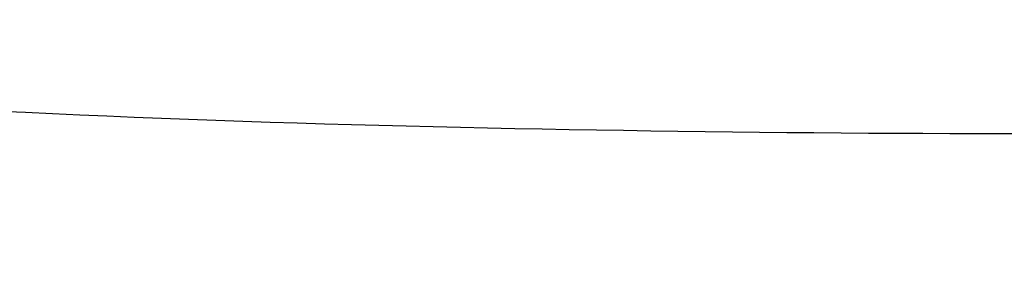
# Model space of a CAD drawing. Header units: millimetres. Extents: x 15458 to 16410, y 10212 to 11278.
# Tile 67 of 139: x 15990 to 16016, y 10672 to 10679. Entities that reach past the tile are written whole.
import ezdxf

# ---------------------------------------------------------------- set-up
doc = ezdxf.new("R2010")
doc.units = ezdxf.units.MM

msp = doc.modelspace()

# ---------------------------------------------------------------- linework, layer by layer
at = {"color": 7, "linetype": 'Continuous', "lineweight": 25}
for points, knots in [([(16072.731, 10678.839), (16065.192, 10678.133), (16050.113, 10676.721), (16027.406, 10675.803), (16004.69, 10675.835), (15986.502, 10676.467), (15975.93, 10677.419), (15972.899, 10677.692)], [0, 0, 0, 0, 0.227166, 0.454343, 0.681521, 0.908694, 1, 1, 1, 1]), ([(16075.958, 10676.17), (16072.034, 10675.331), (16064.223, 10673.66), (16052.286, 10671.795), (16040.249, 10670.423), (16028.105, 10669.602), (16015.952, 10669.332), (16003.833, 10669.607), (15991.783, 10670.443), (15980.853, 10671.633), (15974.022, 10672.773), (15971.131, 10673.255)], [0, 0, 0, 0, 0.115511, 0.2299, 0.344664, 0.459611, 0.574317, 0.688053, 0.80203, 0.916237, 1, 1, 1, 1]), ([(15954.915, 10674.439), (15964.72, 10672.181), (15974.711, 10670.441), (15987.448, 10668.965), (15990.008, 10668.705), (15995.154, 10668.256), (15997.742, 10668.068), (16005.53, 10667.614), (16010.731, 10667.461), (16026.36, 10667.455), (16036.68, 10668.053), (16052.014, 10669.813), (16057.101, 10670.544), (16063.43, 10671.635), (16064.695, 10671.863), (16067.216, 10672.334), (16068.472, 10672.578), (16072.226, 10673.334), (16074.711, 10673.87), (16077.18, 10674.439)], [0, 0, 0, 0, 0.25, 0.25, 0.3125, 0.3125, 0.375, 0.375, 0.5, 0.5, 0.75, 0.75, 0.875, 0.875, 0.90625, 0.90625, 0.9375, 0.9375, 1, 1, 1, 1])]:
    msp.add_open_spline(points, degree=3, knots=knots, dxfattribs=at)

doc.saveas('drawing.dxf')
